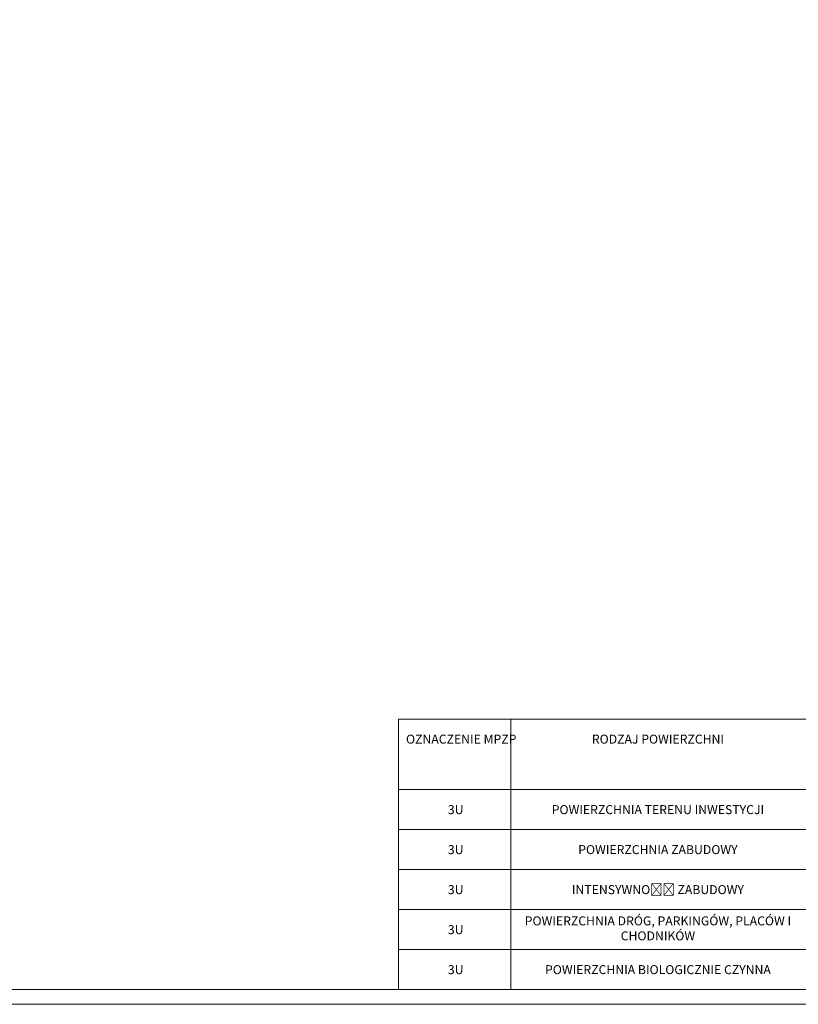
# Model space of a CAD drawing. Header units: millimetres. Extents: x -115268 to 140687, y -37779 to 24471.
# Tile 13 of 256: x -27457 to -21837, y -32435 to -25324. Entities that reach past the tile are written whole.
import ezdxf

# ---------------------------------------------------------------- set-up
doc = ezdxf.new("R2010")
doc.units = ezdxf.units.MM
doc.layers.add('A_CIENKA', color=7, linetype='Continuous', lineweight=9)
doc.layers.add('Layer1', color=7, linetype='Continuous', lineweight=9)

msp = doc.modelspace()

# ---------------------------------------------------------------- linework, layer by layer
at = {"layer": 'A_CIENKA'}
for points in [[(-41257.51794, 2860.50779), (-41257.51794, -32434.90028), (-16257.51794, -32434.90028), (-16257.51794, 2860.50779)], [(-41151.45733, 2754.44718), (-41151.45733, -32328.83967), (-16363.57854, -32328.83967), (-16363.57854, 2754.44718)]]:
    msp.add_lwpolyline(points, close=True, dxfattribs=at)
at = {"layer": 'A_CIENKA', "ltscale": 0.5}
msp.add_lwpolyline([(-24722.49832, -30375.25293), (-20154.10135, -30375.25293), (-20154.10135, -32328.83967), (-24722.49832, -32328.83967)], close=True, dxfattribs=at)
for points in [[(-23911.29851, -30375.25293), (-23911.29851, -32328.83967)], [(-24722.49832, -30884.286), (-20154.10135, -30884.286)], [(-24722.49832, -31173.19674), (-20154.10135, -31173.19674)], [(-24722.49832, -31462.10747), (-20154.10135, -31462.10747)], [(-24722.49832, -31751.0182), (-20154.10135, -31751.0182)], [(-24722.49832, -32039.92894), (-20154.10135, -32039.92894)]]:
    msp.add_lwpolyline(points, dxfattribs=at)

# ---------------------------------------------------------------- texts
at = {"layer": 'Layer1', "lineweight": 9, "char_height": 64.7896649, "attachment_point": 1}
for s, width, heights, insert in [('\\A1;{\\fArial Narrow|b0|i0|c238|p34;OZNACZENIE MPZP}', 2150.6992192, [629.60192], (-24668.6487, -30487.5087)), ('\\A1;\\pxqc;{\\fArial Narrow|b0|i0|c238|p34;RODZAJ POWIERZCHNI}', 2014.1825878, [663.70333], (-23857.44889, -30487.5087)), ('\\A1;\\pxqc;{\\fArial Narrow|b0|i0|c238|p34;3U}', 717.2408888, [569.20375], (-24668.6487, -30996.54177)), ('\\A1;\\pxqc;{\\fArial Narrow|b0|i0|c238|p34;POWIERZCHNIA TERENU INWESTYCJI}', 2014.1825878, [663.70333], (-23857.44889, -30996.54177)), ('\\A1;\\pxqc;{\\fArial Narrow|b0|i0|c238|p34;3U}', 717.2408888, [569.20375], (-24668.6487, -31285.45251)), ('\\A1;\\pxqc;{\\fArial Narrow|b0|i0|c238|p34;POWIERZCHNIA ZABUDOWY}', 2014.1825878, [663.70333], (-23857.44889, -31285.45251)), ('\\A1;\\pxqc;{\\fArial Narrow|b0|i0|c238|p34;INTENSYWNOŚĆ ZABUDOWY}', 2014.1825878, [663.70333], (-23857.44889, -31574.36324)), ('\\A1;\\pxqc;{\\fArial Narrow|b0|i0|c238|p34;3U}', 717.2408888, [569.20375], (-24668.6487, -31574.36324)), ('\\A1;\\pxqc;{\\fArial Narrow|b0|i0|c238|p34;POWIERZCHNIA DRÓG, PARKINGÓW, PLACÓW I CHODNIKÓW}', 2014.1825878, [663.70333], (-23857.44889, -31800.13607)), ('\\A1;\\pxqc;{\\fArial Narrow|b0|i0|c238|p34;3U}', 717.2408888, [569.20375], (-24668.6487, -31863.27398)), ('\\A1;\\pxqc;{\\fArial Narrow|b0|i0|c238|p34;3U}', 717.2408888, [569.20375], (-24668.6487, -32152.18471)), ('\\A1;\\pxqc;{\\fArial Narrow|b0|i0|c238|p34;POWIERZCHNIA BIOLOGICZNIE CZYNNA}', 2014.1825878, [663.70333], (-23857.44889, -32152.18471))]:
    msp.add_mtext_dynamic_manual_height_columns(s, width=width, gutter_width=674.89234, heights=heights, dxfattribs=dict(at, insert=insert))

doc.saveas('drawing.dxf')
